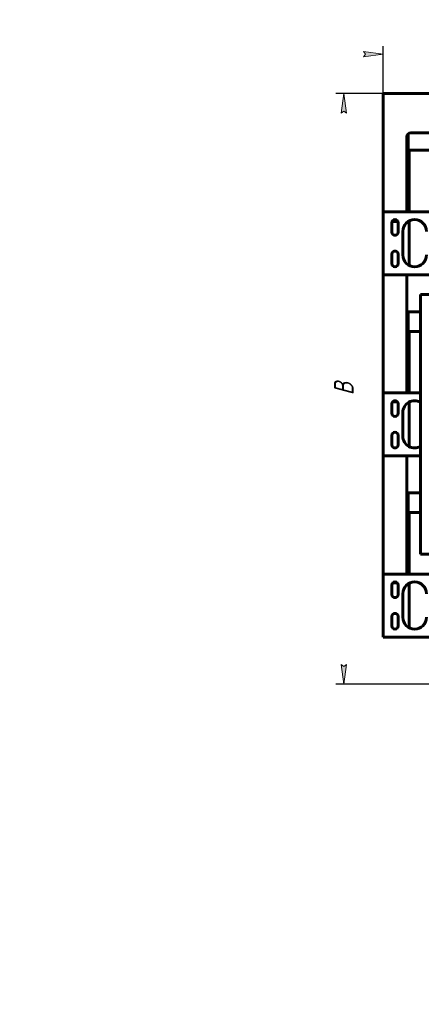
# Model space of a CAD drawing. Header units: millimetres. Extents: x 0 to 297, y 0 to 420.
# Tile 1 of 23: x 0 to 102, y 0 to 250. Entities that reach past the tile are written whole.
import ezdxf

# ---------------------------------------------------------------- set-up
doc = ezdxf.new("R2010")
doc.units = ezdxf.units.MM
doc.linetypes.add('K5LT_BASIC', pattern=[0])
doc.linetypes.add('K5LT_THIN', pattern=[0])
doc.layers.add('Системный слой', color=7, linetype='Continuous')
doc.styles.add('KDIMTEXTSTYLE', font='GOST_AU.SHX', dxfattribs={"width": 0.96, "oblique": 15, "height": 5})
doc.dimstyles.new('KDIMSTYLE (0.20)', dxfattribs={"dimtxt": 5, "dimasz": 1, "dimexe": 2, "dimexo": 0, "dimgap": 1, "dimtad": 1, "dimlfac": 5, "dimtxsty": 'KDIMTEXTSTYLE', "dimsah": 1, "dimcen": 0, "dimdle": 1, "dimadec": 0, "dimazin": 0, "dimtfac": 0.667, "dimtmove": 0, "dimatfit": 3, "dimfxl": 1, "dimtvp": 1, "dimtolj": 1, "dimtzin": 0, "dimarcsym": 0})

# ---------------------------------------------------------------- blocks, each defined once
blk = doc.blocks.new('U7')
at = {"layer": 'Системный слой', "color": 150, "linetype": 'K5LT_BASIC', "lineweight": 60, "true_color": 0x0080ff}
for p, q in [((98.95978600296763, 170.8554020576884), (98.95978600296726, 155.255402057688)), ((98.95978600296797, 152.9087018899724), (98.95978600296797, 141.6021022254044))]:
    blk.add_line(p, q, dxfattribs=at)
blk = doc.blocks.new('U8')
at = {"layer": 'Системный слой', "color": 150, "linetype": 'K5LT_BASIC', "lineweight": 60, "true_color": 0x0080ff}
for p, q in [((92.35978600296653, 93.25540205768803), (112.3597853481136, 93.25540205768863)), ((122.7597853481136, 93.25540205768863), (135.3597860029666, 93.25540344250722)), ((145.3597860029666, 93.25540344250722), (175.3597860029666, 93.25540344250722)), ((185.3597860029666, 93.25540344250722), (197.9597866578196, 93.25540205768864)), ((208.3597866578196, 93.25540205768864), (228.3597860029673, 93.25540205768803))]:
    blk.add_line(p, q, dxfattribs=at)
blk = doc.blocks.new('U9')
at = {"layer": 'Системный слой', "color": 150, "linetype": 'K5LT_BASIC', "lineweight": 60, "true_color": 0x0080ff}
for p, q in [((92.35978600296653, 109.255402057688), (106.9584969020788, 109.255402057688)), ((213.7610751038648, 109.255402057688), (228.3597860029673, 109.255402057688))]:
    blk.add_line(p, q, dxfattribs=at)
blk = doc.blocks.new('U12')
at = {"layer": 'Системный слой', "color": 150, "linetype": 'K5LT_BASIC', "lineweight": 60, "true_color": 0x0080ff}
for p, q in [((98.95978600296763, 216.8554020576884), (98.95978600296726, 201.255402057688)), ((98.95978600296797, 198.9087018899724), (98.95978600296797, 187.6021022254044))]:
    blk.add_line(p, q, dxfattribs=at)
blk = doc.blocks.new('U19')
at = {"layer": 'Системный слой', "color": 150, "linetype": 'K5LT_BASIC', "lineweight": 60, "true_color": 0x0080ff}
for p, q in [((95.89228362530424, 152.9754020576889), (94.81978600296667, 152.9754020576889)), ((95.89978600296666, 152.9754020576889), (95.89228362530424, 152.9754020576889))]:
    blk.add_line(p, q, dxfattribs=at)
blk = doc.blocks.new('U32')
at = {"layer": 'Системный слой', "color": 150, "linetype": 'K5LT_BASIC', "lineweight": 60, "true_color": 0x0080ff}
for p, q in [((98.95978600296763, 124.8554020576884), (98.95978600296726, 109.255402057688)), ((98.95978600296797, 106.9087018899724), (98.95978600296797, 95.60210222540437))]:
    blk.add_line(p, q, dxfattribs=at)
blk = doc.blocks.new('U42')
at = {"layer": 'Системный слой', "color": 150, "linetype": 'K5LT_BASIC', "lineweight": 60, "true_color": 0x0080ff}
for p, q in [((92.35978600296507, 201.2554020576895), (105.9584969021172, 201.255402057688)), ((214.7610751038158, 201.255402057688), (228.3597860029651, 201.2554020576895))]:
    blk.add_line(p, q, dxfattribs=at)
blk = doc.blocks.new('U43')
at = {"layer": 'Системный слой', "color": 150, "linetype": 'K5LT_BASIC', "lineweight": 60, "true_color": 0x0080ff}
for p, q in [((92.35978600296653, 139.255402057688), (101.8409075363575, 139.255402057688)), ((138.8786644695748, 139.2554020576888), (139.1597936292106, 139.2554020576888)), ((141.5597936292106, 139.255402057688), (141.8409075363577, 139.255402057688)), ((178.8786644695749, 139.255402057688), (179.1597783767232, 139.255402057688)), ((181.5597783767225, 139.255402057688), (181.8409075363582, 139.2554020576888)), ((218.8786644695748, 139.255402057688), (228.3597860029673, 139.255402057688))]:
    blk.add_line(p, q, dxfattribs=at)
blk = doc.blocks.new('U45')
at = {"layer": 'Системный слой', "color": 150, "linetype": 'K5LT_BASIC', "lineweight": 60, "true_color": 0x0080ff}
for p, q in [((92.35978600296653, 155.255402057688), (101.8409075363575, 155.255402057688)), ((138.8786644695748, 155.255402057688), (139.1597936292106, 155.255402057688)), ((141.5597936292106, 155.2554020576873), (141.8409075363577, 155.255402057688)), ((178.8786644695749, 155.255402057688), (179.1597783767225, 155.2554020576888)), ((181.5597783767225, 155.2554020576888), (181.8409075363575, 155.2554020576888)), ((218.8786644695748, 155.255402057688), (228.3597860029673, 155.255402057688))]:
    blk.add_line(p, q, dxfattribs=at)
blk = doc.blocks.new('U49')
at = {"layer": 'Системный слой', "color": 150, "linetype": 'K5LT_BASIC', "lineweight": 60, "true_color": 0x0080ff}
for p, q in [((94.75978600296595, 198.8354020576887), (95.13067641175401, 198.8354020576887)), ((95.13067641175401, 198.8354020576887), (95.95978600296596, 198.8354020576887))]:
    blk.add_line(p, q, dxfattribs=at)
blk = doc.blocks.new('U50')
at = {"layer": 'Системный слой', "color": 150, "linetype": 'K5LT_BASIC', "lineweight": 60, "true_color": 0x0080ff}
for p, q in [((95.1535873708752, 198.7754020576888), (94.81978600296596, 198.7754020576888)), ((95.89978600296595, 198.7754020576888), (95.1535873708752, 198.7754020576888))]:
    blk.add_line(p, q, dxfattribs=at)
blk = doc.blocks.new('KDIMARROW_01')
at = {"layer": 'Системный слой'}
blk.add_hatch(color=0, dxfattribs=at).paths.add_polyline_path([(-5, -0.6582624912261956), (0, 0), (-5, 0.658262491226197), (-4.5, 5.51091059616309e-16)])
at = {"layer": 'Системный слой', "color": 0, "linetype": 'K5LT_THIN', "lineweight": 18}
for p, q in [((-4.5, 5.51091059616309e-16), (-5, 0.658262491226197)), ((-5, 0.658262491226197), (0, 0)), ((0, 0), (-5, -0.6582624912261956)), ((-5, -0.6582624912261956), (-4.5, 5.51091059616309e-16)), ((0, 0), (-1, 0))]:
    blk.add_line(p, q, dxfattribs=at)

msp = doc.modelspace()

# ---------------------------------------------------------------- linework, layer by layer
at = {"layer": 'Системный слой', "color": 150, "linetype": 'K5LT_BASIC', "lineweight": 60, "true_color": 0x0080ff}
for p, q in [((92.35978600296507, 231.2554020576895), (92.35978600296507, 230.6554020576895)), ((228.3597860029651, 231.2554020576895), (92.35978600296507, 231.2554020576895)), ((92.35978600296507, 230.6554020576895), (92.35978600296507, 201.8554020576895)), ((98.35978600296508, 220.2554020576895), (98.35978600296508, 201.8554020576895)), ((98.75978600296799, 221.0554020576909), (98.75978600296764, 216.8554020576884)), ((221.3597860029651, 221.2554020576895), (99.35978600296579, 221.2554020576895)), ((98.75978600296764, 216.8554020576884), (117.9597860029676, 216.8554020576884)), ((92.35978600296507, 201.2554020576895), (92.35978600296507, 201.8554020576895)), ((98.35978600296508, 201.2554020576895), (92.35978600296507, 201.2554020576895)), ((92.35978600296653, 200.6554020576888), (92.35978600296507, 201.2554020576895)), ((92.35978600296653, 185.855402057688), (92.35978600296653, 200.6554020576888)), ((98.35978600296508, 201.8554020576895), (98.35978600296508, 201.2554020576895)), ((94.55978600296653, 196.0554020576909), (94.55978600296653, 198.4554020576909)), ((94.75978600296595, 198.8354020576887), (94.7597860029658, 198.9845523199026)), ((94.81978600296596, 198.7754020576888), (94.75978600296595, 198.8354020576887)), ((95.89978600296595, 198.7754020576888), (95.95978600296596, 198.8354020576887)), ((95.95978600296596, 198.8354020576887), (95.9597860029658, 198.9845523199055)), ((96.15978600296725, 198.4554020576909), (96.15978600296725, 196.0554020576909)), ((97.35978600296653, 190.2554020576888), (97.35978600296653, 196.255402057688)), ((94.55978600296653, 188.0554020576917), (94.55978600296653, 190.4554020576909)), ((96.15978600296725, 190.4554020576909), (96.15978600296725, 188.0554020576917)), ((92.35978600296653, 185.255402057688), (92.35978600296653, 185.855402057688)), ((92.35978600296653, 184.2554020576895), (92.35978600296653, 185.255402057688)), ((92.35978600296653, 185.255402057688), (98.35978600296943, 185.255402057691)), ((92.35978600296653, 185.255402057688), (111.3597860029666, 185.255402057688)), ((98.35978600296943, 185.255402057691), (98.35978600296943, 184.2554020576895)), ((92.35978600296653, 184.2554020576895), (92.35978600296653, 156.2554020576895)), ((98.35978600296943, 184.2554020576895), (98.35978600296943, 156.2554020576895)), ((101.8409075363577, 180.2554051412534), (108.91873925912, 180.2554051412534)), ((101.8409075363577, 114.2554051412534), (101.8409075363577, 180.2554051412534)), ((98.75978600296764, 175.8554020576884), (98.75978600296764, 170.8554020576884)), ((98.75978600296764, 175.8554020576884), (101.8409075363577, 175.8554020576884)), ((98.75978600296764, 170.8554020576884), (101.8409075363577, 170.8554020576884)), ((92.35978600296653, 156.2554020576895), (92.35978600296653, 155.255402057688)), ((98.35978600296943, 155.255402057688), (92.35978600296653, 155.255402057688)), ((92.35978600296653, 154.6554020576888), (92.35978600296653, 155.255402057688)), ((98.35978600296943, 156.2554020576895), (98.35978600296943, 155.255402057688)), ((92.35978600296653, 139.855402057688), (92.35978600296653, 154.6554020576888)), ((94.81978600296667, 152.9754020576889), (94.7841889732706, 153.010999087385)), ((94.80878691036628, 153.0354020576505), (95.91078509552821, 153.0354020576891)), ((95.89978600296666, 152.9754020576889), (95.93538303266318, 153.0109990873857)), ((94.55978600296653, 150.0554020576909), (94.55978600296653, 152.4554020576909)), ((96.15978600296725, 152.4554020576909), (96.15978600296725, 150.0554020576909)), ((97.35978600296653, 144.2554020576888), (97.35978600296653, 150.255402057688)), ((94.55978600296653, 142.0554020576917), (94.55978600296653, 144.4554020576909)), ((96.15978600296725, 144.4554020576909), (96.15978600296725, 142.0554020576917)), ((92.35978600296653, 139.255402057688), (92.35978600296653, 139.855402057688)), ((92.35978600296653, 138.2554020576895), (92.35978600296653, 139.255402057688)), ((92.35978600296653, 139.255402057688), (98.35978600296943, 139.255402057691)), ((92.35978600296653, 138.2554020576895), (92.35978600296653, 110.2554020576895)), ((98.35978600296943, 139.255402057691), (98.35978600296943, 138.2554020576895)), ((98.35978600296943, 138.2554020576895), (98.35978600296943, 110.2554020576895)), ((98.75978600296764, 129.8554020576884), (98.75978600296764, 124.8554020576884)), ((98.75978600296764, 129.8554020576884), (101.8409075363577, 129.8554020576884)), ((98.75978600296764, 124.8554020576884), (101.8409075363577, 124.8554020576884)), ((101.8409075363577, 114.2554051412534), (108.91873925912, 114.2554051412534)), ((92.35978600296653, 110.2554020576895), (92.35978600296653, 109.255402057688)), ((98.35978600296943, 110.2554020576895), (98.35978600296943, 109.255402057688)), ((98.35978600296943, 109.255402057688), (92.35978600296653, 109.255402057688)), ((92.35978600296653, 108.6554020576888), (92.35978600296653, 109.255402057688)), ((92.35978600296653, 93.85540205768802), (92.35978600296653, 108.6554020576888)), ((94.55978600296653, 104.0554020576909), (94.55978600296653, 106.4554020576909)), ((94.81978600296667, 106.9754020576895), (94.7841889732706, 107.010999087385)), ((94.80878691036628, 107.0354020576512), (95.91078509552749, 107.0354020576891)), ((95.89978600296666, 106.9754020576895), (94.81978600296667, 106.9754020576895)), ((95.89978600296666, 106.9754020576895), (95.93538303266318, 107.0109990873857)), ((96.15978600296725, 106.4554020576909), (96.15978600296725, 104.0554020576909)), ((97.35978600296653, 98.25540205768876), (97.35978600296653, 104.255402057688)), ((94.55978600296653, 96.05540205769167), (94.55978600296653, 98.45540205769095)), ((96.15978600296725, 98.45540205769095), (96.15978600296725, 96.05540205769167)), ((92.35978600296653, 93.25540205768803), (92.35978600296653, 93.85540205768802))]:
    msp.add_line(p, q, dxfattribs=at)
for centre, radius, start, end in [((99.35978600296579, 220.2554020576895), 1.000000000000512, 90, 180), ((95.35978600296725, 198.4554020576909), 0.8000000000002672, 0, 180), ((100.3597860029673, 196.255402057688), 3.000000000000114, 0, 180), ((95.35978600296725, 196.0554020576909), 0.8000000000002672, 180, 0), ((95.35978600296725, 190.4554020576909), 0.8000000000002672, 0, 180), ((100.3597860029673, 190.2554020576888), 3.000000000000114, 180, 0), ((95.35978600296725, 188.0554020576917), 0.8000000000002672, 180, 0), ((95.35978600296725, 152.4554020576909), 0.8000000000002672, 0, 180), ((100.3597860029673, 150.255402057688), 3.000000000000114, 60.41546374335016, 180), ((95.35978600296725, 150.0554020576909), 0.8000000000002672, 180, 0), ((95.35978600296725, 144.4554020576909), 0.8000000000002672, 0, 180), ((100.3597860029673, 144.2554020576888), 3.000000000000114, 180, 299.5845362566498), ((95.35978600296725, 142.0554020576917), 0.8000000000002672, 180, 0), ((95.35978600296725, 106.4554020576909), 0.8000000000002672, 0, 180), ((100.3597860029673, 104.255402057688), 3.000000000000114, 0, 180), ((95.35978600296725, 104.0554020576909), 0.8000000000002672, 180, 0), ((95.35978600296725, 98.45540205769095), 0.8000000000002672, 0, 180), ((100.3597860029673, 98.25540205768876), 3.000000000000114, 180, 0), ((95.35978600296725, 96.05540205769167), 0.8000000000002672, 180, 0)]:
    msp.add_arc(centre, radius, start, end, dxfattribs=at)

# ---------------------------------------------------------------- block references
at = {"layer": 'Системный слой'}
for name in ['U12', 'U42', 'U49', 'U50', 'U7', 'U45', 'U19', 'U43', 'U32', 'U9', 'U8']:
    msp.add_blockref(name, (0, 0), dxfattribs=at)

# ---------------------------------------------------------------- dimensions: what is measured, and where the dimension line sits
at = {"layer": 'Системный слой', "color": 7}
msp.add_linear_dim(base=(92.35978600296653, 241.2554020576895), p1=(232.1217301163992, 175.618566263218), p2=(92.35978600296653, 184.2554020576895), location=(162.2407580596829, 241.2554020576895), text='\\H5.0;\\W0.965;\\Q15;\\H5.0;\\W0.965;\\Q15;\\Q15;Ш', dimstyle='KDIMSTYLE (0.20)', override={"dimexo": 0, "dimblk1": 'KDIMARROW_01', "dimblk2": 'KDIMARROW_01', "dimse1": 0, "dimse2": 0, "dimclrt": 7, "dimtolj": 1}, dxfattribs=at).render()
msp.add_linear_dim(base=(82.35978600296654, 231.2554020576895), p1=(110.9597853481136, 81.25540205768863), p2=(92.35978600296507, 231.2554020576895), angle=90, location=(82.35978600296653, 156.255402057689), text='\\H5.0;\\W0.965;\\Q15;\\H5.0;\\W0.965;\\Q15;\\Q15;В', dimstyle='KDIMSTYLE (0.20)', override={"dimexo": 0, "dimblk1": 'KDIMARROW_01', "dimblk2": 'KDIMARROW_01', "dimse1": 0, "dimse2": 0, "dimclrt": 7, "dimtolj": 1}, dxfattribs=at).render()

doc.saveas('drawing.dxf')
